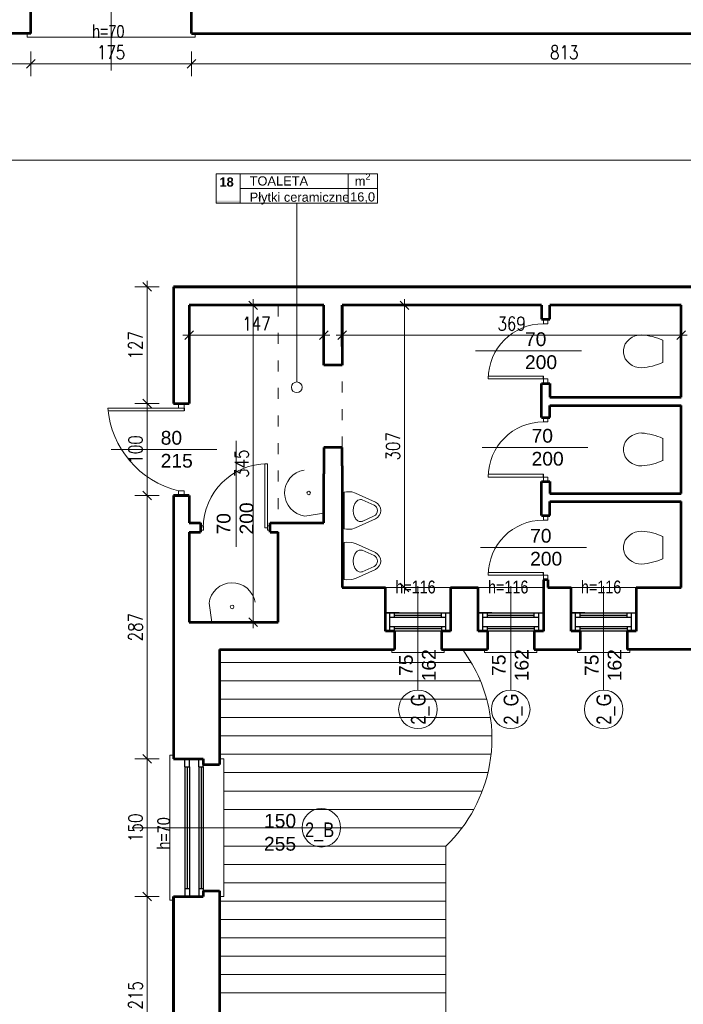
# Model space of a CAD drawing. Header units: millimetres. Extents: x 56977 to 67992, y 30187 to 42235.
# Tile 14 of 130: x 58682 to 59405, y 32852 to 33924. Entities that reach past the tile are written whole.
import ezdxf

# ---------------------------------------------------------------- set-up
doc = ezdxf.new("R2010")
doc.units = ezdxf.units.MM
doc.header["$MEASUREMENT"] = 0
doc.linetypes.add('ACAD_ISO03W100', pattern=[30, 12, -18])
doc.layers.get('0').update_dxf_attribs({"lineweight": 13})
doc.layers.get('DEFPOINTS').update_dxf_attribs({"lineweight": 13})
doc.layers.add('AI-OKNA', color=4, linetype='Continuous')
for name, color, linetype, lineweight in [('AI-OPISY', 3, 'Continuous', 13), ('AI_MURY', 40, 'Continuous', 53), ('AI_WIDOK', 8, 'Continuous', 13), ('Lines', 7, 'Continuous', 13), ('OPISY TABELKI', 30, 'Continuous', 13), ('widok', 4, 'Continuous', 13), ('wymiary', 8, 'Continuous', 13)]:
    doc.layers.add(name, color=color, linetype=linetype, lineweight=lineweight)
doc.styles.add('GENERATED_STYLE_2', font='txt.shx')
doc.styles.get("Standard").update_dxf_attribs({"font": 'txt.shx'})
doc.styles.add('Style-ROMANS', font='ROMANS.shx')
doc.styles.add('WYMIAROWY-08', font='ROMANS.shx', dxfattribs={"width": 0.8})
doc.dimstyles.new('DYBY', dxfattribs={"dimscale": 100, "dimtxt": 0.15, "dimasz": 0.05, "dimexe": 0.05, "dimexo": 0.1, "dimgap": 0.05, "dimtad": 1, "dimdec": 0, "dimdsep": 46, "dimlunit": 5, "dimtxsty": 'WYMIAROWY-08', "dimblk": 'M_STRZ', "dimcen": 0.1, "dimse1": 1, "dimse2": 1, "dimclrd": 7, "dimclre": 7, "dimclrt": 1, "dimadec": 0, "dimazin": 0, "dimtfac": 1, "dimtdec": 0, "dimtmove": 2, "dimatfit": 3, "dimldrblk": 'M_STRZ', "dimfxl": 0, "dimtolj": 1, "dimarcsym": 0})

# ---------------------------------------------------------------- blocks, each defined once
blk = doc.blocks.new('muszla04')
at = {"flags": 128}
for points in [[(17.9, 32.2), (17.9, 7.8)], [(40.7, 2), (44.4, 2.3), (48, 3.2), (51.3, 4.7), (54.3, 6.7), (56.8, 9.2), (58.7, 12), (60.1, 15.1), (60.8, 18.3), (60.8, 21.7), (60.1, 24.9), (58.7, 28), (56.8, 30.8), (54.3, 33.3), (51.3, 35.3), (48, 36.8), (44.4, 37.7), (40.7, 38)]]:
    blk.add_lwpolyline(points, dxfattribs=at)
for centre, start, end in [((45.8, -29.8), 94.3091, 114.2311), ((45.8, 69.8), 245.7689, 265.6909)]:
    blk.add_arc(centre, 67.9, start, end)
blk = doc.blocks.new('A$C70D53C2E')
at = {"layer": 'AI_WIDOK', "linetype": 'ByBlock', "lineweight": 13, "flags": 128}
blk.add_lwpolyline([(0, 0), (-3.074, 20.652, -0.86593633), (47, 21.5)], format="xyb", dxfattribs=at)
at = {"layer": 'AI_WIDOK', "flags": 128}
blk.add_lwpolyline([(20, 16.5, -1), (24, 16.5, -1), (20, 16.5)], format="xyb", dxfattribs=at)
at = {"layer": 'AI_WIDOK', "extrusion": (0, 0, -1)}
blk.add_circle((-22, 16.5), 2, dxfattribs=at)
blk = doc.blocks.new('M_STRZ')
for p, q in [((0, 2.66), (0, 0)), ((-1.33, 0), (1.33, 0)), ((-0.94, -0.94), (0.94, 0.94)), ((0, 0), (0, -2.66))]:
    blk.add_line(p, q)
blk = doc.blocks.new('*U701')
at = {"layer": 'DEFPOINTS', "color": 0}
for p in [(58868.5, 33613.1), (58936.4, 33613.1), (58866.5, 33268.1)]:
    blk.add_point(p, dxfattribs=at)
at = {"layer": 'wymiary', "color": 7, "lineweight": -2}
blk.add_line((58936.4, 33273.1), (58936.4, 33608.1), dxfattribs=at)
at = {"layer": 'wymiary', "color": 7, "lineweight": -2, "xscale": 5, "yscale": 5, "zscale": 5}
for p, rotation in [((58936.4, 33613.1), 90), ((58936.4, 33268.1), 270)]:
    blk.add_blockref('M_STRZ', p, dxfattribs=dict(at, rotation=rotation))
at = {"layer": 'wymiary', "color": 1, "insert": (58923.9, 33440.6), "char_height": 15, "attachment_point": 5, "rotation": 90, "style": 'WYMIAROWY-08'}
blk.add_mtext('345', dxfattribs=at)
blk = doc.blocks.new('*D2234')
at = {"layer": 'DEFPOINTS'}
for p in [(58868.5, 33613.1), (58936.4, 33613.1), (58948.9, 33424.2), (58866.5, 33268.1)]:
    blk.add_point(p, dxfattribs=at)
at = {"layer": 'wymiary', "color": 7}
blk.add_blockref('*U701', (0, 0), dxfattribs=at)
blk = doc.blocks.new('*U702')
at = {"layer": 'DEFPOINTS', "color": 0}
for p in [(58866.5, 33580.6), (58866.5, 33559.6), (59013.3, 33560.1)]:
    blk.add_point(p, dxfattribs=at)
at = {"layer": 'wymiary', "color": 7, "lineweight": -2}
blk.add_line((59008.3, 33580.6), (58871.5, 33580.6), dxfattribs=at)
at = {"layer": 'wymiary', "color": 7, "lineweight": -2, "xscale": 5, "yscale": 5, "zscale": 5, "rotation": 180}
blk.add_blockref('M_STRZ', (58866.5, 33580.6), dxfattribs=at)
at = {"layer": 'wymiary', "color": 7, "lineweight": -2, "xscale": 5, "yscale": 5, "zscale": 5}
blk.add_blockref('M_STRZ', (59013.3, 33580.6), dxfattribs=at)
at = {"layer": 'wymiary', "color": 1, "insert": (58939.9, 33593.1), "char_height": 15, "attachment_point": 5, "style": 'WYMIAROWY-08'}
blk.add_mtext('147', dxfattribs=at)
blk = doc.blocks.new('*D2235')
at = {"layer": 'DEFPOINTS'}
for p in [(58866.5, 33580.6), (58955.4, 33568.1), (58866.5, 33559.6), (59013.3, 33560.1)]:
    blk.add_point(p, dxfattribs=at)
at = {"layer": 'wymiary', "color": 7}
blk.add_blockref('*U702', (0, 0), dxfattribs=at)
blk = doc.blocks.new('*U703')
at = {"layer": 'DEFPOINTS', "color": 0}
for p in [(58820.7, 33506.1), (58848.5, 33506.1), (58847.5, 33406.1)]:
    blk.add_point(p, dxfattribs=at)
at = {"layer": 'wymiary', "color": 7, "lineweight": -2}
blk.add_line((58820.7, 33411.1), (58820.7, 33501.1), dxfattribs=at)
at = {"layer": 'wymiary', "color": 7, "lineweight": -2, "xscale": 5, "yscale": 5, "zscale": 5}
for p, rotation in [((58820.7, 33506.1), 90), ((58820.7, 33406.1), 270)]:
    blk.add_blockref('M_STRZ', p, dxfattribs=dict(at, rotation=rotation))
at = {"layer": 'wymiary', "color": 1, "insert": (58808.2, 33456.1), "char_height": 15, "attachment_point": 5, "rotation": 90, "style": 'WYMIAROWY-08'}
blk.add_mtext('100', dxfattribs=at)
blk = doc.blocks.new('*D2236')
at = {"layer": 'DEFPOINTS'}
for p in [(58820.7, 33506.1), (58848.5, 33506.1), (58833.2, 33440.6), (58847.5, 33406.1)]:
    blk.add_point(p, dxfattribs=at)
at = {"layer": 'wymiary', "color": 7}
blk.add_blockref('*U703', (0, 0), dxfattribs=at)
blk = doc.blocks.new('*U923')
at = {"layer": 'DEFPOINTS', "color": 0}
for p in [(58601.5, 33909.1), (61628.5, 33909.1), (61628.5, 33771.1)]:
    blk.add_point(p, dxfattribs=at)
at = {"layer": 'wymiary', "color": 7, "lineweight": -2}
blk.add_line((58606.5, 33771.1), (61623.5, 33771.1), dxfattribs=at)
at = {"layer": 'wymiary', "color": 7, "lineweight": -2, "xscale": 5, "yscale": 5, "zscale": 5, "rotation": 180}
blk.add_blockref('M_STRZ', (58601.5, 33771.1), dxfattribs=at)
at = {"layer": 'wymiary', "color": 7, "lineweight": -2, "xscale": 5, "yscale": 5, "zscale": 5}
blk.add_blockref('M_STRZ', (61628.5, 33771.1), dxfattribs=at)
at = {"layer": 'wymiary', "color": 1, "insert": (60115, 33783.6), "char_height": 15, "attachment_point": 5, "style": 'WYMIAROWY-08'}
blk.add_mtext('3027', dxfattribs=at)
blk = doc.blocks.new('*D2456')
at = {"layer": 'DEFPOINTS'}
for p in [(58601.5, 33909.1), (61628.5, 33909.1), (61628.5, 33771.1), (60093, 33758.6)]:
    blk.add_point(p, dxfattribs=at)
at = {"layer": 'wymiary', "color": 7}
blk.add_blockref('*U923', (0, 0), dxfattribs=at)
blk = doc.blocks.new('*U1319')
at = {"layer": 'DEFPOINTS', "color": 0}
for p in [(58869, 33909.1), (59681.3, 33909.1), (59681.3, 33876.1)]:
    blk.add_point(p, dxfattribs=at)
at = {"layer": 'wymiary', "color": 7, "lineweight": -2}
blk.add_line((58874, 33876.1), (59676.3, 33876.1), dxfattribs=at)
at = {"layer": 'wymiary', "color": 7, "lineweight": -2, "xscale": 5, "yscale": 5, "zscale": 5, "rotation": 180}
blk.add_blockref('M_STRZ', (58869, 33876.1), dxfattribs=at)
at = {"layer": 'wymiary', "color": 7, "lineweight": -2, "xscale": 5, "yscale": 5, "zscale": 5}
blk.add_blockref('M_STRZ', (59681.3, 33876.1), dxfattribs=at)
at = {"layer": 'wymiary', "color": 1, "insert": (59275.2, 33888.6), "char_height": 15, "attachment_point": 5, "style": 'WYMIAROWY-08'}
blk.add_mtext('813', dxfattribs=at)
blk = doc.blocks.new('*D2850')
at = {"layer": 'DEFPOINTS'}
for p in [(58869, 33909.1), (59681.3, 33909.1), (59681.3, 33876.1), (59258.9, 33863.6)]:
    blk.add_point(p, dxfattribs=at)
at = {"layer": 'wymiary', "color": 7}
blk.add_blockref('*U1319', (0, 0), dxfattribs=at)
blk = doc.blocks.new('*U1320')
at = {"layer": 'DEFPOINTS', "color": 0}
for p in [(58694, 33909.1), (58869, 33909.1), (58869, 33876.1)]:
    blk.add_point(p, dxfattribs=at)
at = {"layer": 'wymiary', "color": 7, "lineweight": -2}
blk.add_line((58699, 33876.1), (58864, 33876.1), dxfattribs=at)
at = {"layer": 'wymiary', "color": 7, "lineweight": -2, "xscale": 5, "yscale": 5, "zscale": 5, "rotation": 180}
blk.add_blockref('M_STRZ', (58694, 33876.1), dxfattribs=at)
at = {"layer": 'wymiary', "color": 7, "lineweight": -2, "xscale": 5, "yscale": 5, "zscale": 5}
blk.add_blockref('M_STRZ', (58869, 33876.1), dxfattribs=at)
at = {"layer": 'wymiary', "color": 1, "insert": (58781.5, 33888.6), "char_height": 15, "attachment_point": 5, "style": 'WYMIAROWY-08'}
blk.add_mtext('175', dxfattribs=at)
blk = doc.blocks.new('*D2851')
at = {"layer": 'DEFPOINTS'}
for p in [(58694, 33909.1), (58869, 33909.1), (58869, 33876.1), (58766.1, 33863.6)]:
    blk.add_point(p, dxfattribs=at)
at = {"layer": 'wymiary', "color": 7}
blk.add_blockref('*U1320', (0, 0), dxfattribs=at)
blk = doc.blocks.new('*U1321')
at = {"layer": 'DEFPOINTS', "color": 0}
for p in [(58601.5, 33909.1), (58694, 33909.1), (58694, 33876.1)]:
    blk.add_point(p, dxfattribs=at)
at = {"layer": 'wymiary', "color": 7, "lineweight": -2}
blk.add_line((58606.5, 33876.1), (58689, 33876.1), dxfattribs=at)
at = {"layer": 'wymiary', "color": 7, "lineweight": -2, "xscale": 5, "yscale": 5, "zscale": 5, "rotation": 180}
blk.add_blockref('M_STRZ', (58601.5, 33876.1), dxfattribs=at)
at = {"layer": 'wymiary', "color": 7, "lineweight": -2, "xscale": 5, "yscale": 5, "zscale": 5}
blk.add_blockref('M_STRZ', (58694, 33876.1), dxfattribs=at)
at = {"layer": 'wymiary', "color": 1, "insert": (58647.8, 33888.6), "char_height": 15, "attachment_point": 5, "style": 'WYMIAROWY-08'}
blk.add_mtext('93', dxfattribs=at)
blk = doc.blocks.new('*D2852')
at = {"layer": 'DEFPOINTS'}
for p in [(58601.5, 33909.1), (58694, 33909.1), (58694, 33876.1), (58637.2, 33863.6)]:
    blk.add_point(p, dxfattribs=at)
at = {"layer": 'wymiary', "color": 7}
blk.add_blockref('*U1321', (0, 0), dxfattribs=at)
blk = doc.blocks.new('*U1327')
at = {"layer": 'DEFPOINTS', "color": 0}
for p in [(58820.7, 33119.1), (58849.5, 33119.1), (58849.5, 32969.1)]:
    blk.add_point(p, dxfattribs=at)
at = {"layer": 'wymiary', "color": 7, "lineweight": -2}
blk.add_line((58820.7, 32974.1), (58820.7, 33114.1), dxfattribs=at)
at = {"layer": 'wymiary', "color": 7, "lineweight": -2, "xscale": 5, "yscale": 5, "zscale": 5}
for p, rotation in [((58820.7, 33119.1), 90), ((58820.7, 32969.1), 270)]:
    blk.add_blockref('M_STRZ', p, dxfattribs=dict(at, rotation=rotation))
at = {"layer": 'wymiary', "color": 1, "insert": (58808.2, 33044.1), "char_height": 15, "attachment_point": 5, "rotation": 90, "style": 'WYMIAROWY-08'}
blk.add_mtext('150', dxfattribs=at)
blk = doc.blocks.new('*D2858')
at = {"layer": 'DEFPOINTS'}
for p in [(58820.7, 33119.1), (58849.5, 33119.1), (58833.2, 33028.6), (58849.5, 32969.1)]:
    blk.add_point(p, dxfattribs=at)
at = {"layer": 'wymiary', "color": 7}
blk.add_blockref('*U1327', (0, 0), dxfattribs=at)
blk = doc.blocks.new('*U1328')
at = {"layer": 'DEFPOINTS', "color": 0}
for p in [(58820.7, 32969.1), (58849.5, 32969.1), (58849.5, 32754.1)]:
    blk.add_point(p, dxfattribs=at)
at = {"layer": 'wymiary', "color": 7, "lineweight": -2}
blk.add_line((58820.7, 32759.1), (58820.7, 32964.1), dxfattribs=at)
at = {"layer": 'wymiary', "color": 7, "lineweight": -2, "xscale": 5, "yscale": 5, "zscale": 5}
for p, rotation in [((58820.7, 32969.1), 90), ((58820.7, 32754.1), 270)]:
    blk.add_blockref('M_STRZ', p, dxfattribs=dict(at, rotation=rotation))
at = {"layer": 'wymiary', "color": 1, "insert": (58808.2, 32861.6), "char_height": 15, "attachment_point": 5, "rotation": 90, "style": 'WYMIAROWY-08'}
blk.add_mtext('215', dxfattribs=at)
blk = doc.blocks.new('*D2859')
at = {"layer": 'DEFPOINTS'}
for p in [(58820.7, 32969.1), (58849.5, 32969.1), (58833.2, 32845.2), (58849.5, 32754.1)]:
    blk.add_point(p, dxfattribs=at)
at = {"layer": 'wymiary', "color": 7}
blk.add_blockref('*U1328', (0, 0), dxfattribs=at)
blk = doc.blocks.new('*U1329')
at = {"layer": 'DEFPOINTS', "color": 0}
for p in [(58820.7, 33406.1), (58847.5, 33406.1), (58849.5, 33119.1)]:
    blk.add_point(p, dxfattribs=at)
at = {"layer": 'wymiary', "color": 7, "lineweight": -2}
blk.add_line((58820.7, 33124.1), (58820.7, 33401.1), dxfattribs=at)
at = {"layer": 'wymiary', "color": 7, "lineweight": -2, "xscale": 5, "yscale": 5, "zscale": 5}
for p, rotation in [((58820.7, 33406.1), 90), ((58820.7, 33119.1), 270)]:
    blk.add_blockref('M_STRZ', p, dxfattribs=dict(at, rotation=rotation))
at = {"layer": 'wymiary', "color": 1, "insert": (58808.2, 33262.6), "char_height": 15, "attachment_point": 5, "rotation": 90, "style": 'WYMIAROWY-08'}
blk.add_mtext('287', dxfattribs=at)
blk = doc.blocks.new('*D2860')
at = {"layer": 'DEFPOINTS'}
for p in [(58820.7, 33406.1), (58847.5, 33406.1), (58833.2, 33246.2), (58849.5, 33119.1)]:
    blk.add_point(p, dxfattribs=at)
at = {"layer": 'wymiary', "color": 7}
blk.add_blockref('*U1329', (0, 0), dxfattribs=at)
blk = doc.blocks.new('*U1330')
at = {"layer": 'DEFPOINTS', "color": 0}
for p in [(58820.7, 33633.1), (58849.5, 33633.1), (58849.5, 33506.1)]:
    blk.add_point(p, dxfattribs=at)
at = {"layer": 'wymiary', "color": 7, "lineweight": -2}
blk.add_line((58820.7, 33511.1), (58820.7, 33628.1), dxfattribs=at)
at = {"layer": 'wymiary', "color": 7, "lineweight": -2, "xscale": 5, "yscale": 5, "zscale": 5}
for p, rotation in [((58820.7, 33633.1), 90), ((58820.7, 33506.1), 270)]:
    blk.add_blockref('M_STRZ', p, dxfattribs=dict(at, rotation=rotation))
at = {"layer": 'wymiary', "color": 1, "insert": (58808.2, 33569.6), "char_height": 15, "attachment_point": 5, "rotation": 90, "style": 'WYMIAROWY-08'}
blk.add_mtext('127', dxfattribs=at)
blk = doc.blocks.new('*D2861')
at = {"layer": 'DEFPOINTS'}
for p in [(58820.7, 33633.1), (58849.5, 33633.1), (58833.2, 33554.1), (58849.5, 33506.1)]:
    blk.add_point(p, dxfattribs=at)
at = {"layer": 'wymiary', "color": 7}
blk.add_blockref('*U1330', (0, 0), dxfattribs=at)
blk = doc.blocks.new('*U1331')
at = {"layer": 'DEFPOINTS', "color": 0}
for p in [(59033.3, 33580.6), (59033.3, 33558.1), (59402.4, 33558.6)]:
    blk.add_point(p, dxfattribs=at)
at = {"layer": 'wymiary', "color": 7, "lineweight": -2}
blk.add_line((59397.4, 33580.6), (59038.3, 33580.6), dxfattribs=at)
at = {"layer": 'wymiary', "color": 7, "lineweight": -2, "xscale": 5, "yscale": 5, "zscale": 5, "rotation": 180}
blk.add_blockref('M_STRZ', (59033.3, 33580.6), dxfattribs=at)
at = {"layer": 'wymiary', "color": 7, "lineweight": -2, "xscale": 5, "yscale": 5, "zscale": 5}
blk.add_blockref('M_STRZ', (59402.4, 33580.6), dxfattribs=at)
at = {"layer": 'wymiary', "color": 1, "insert": (59217.9, 33593.1), "char_height": 15, "attachment_point": 5, "style": 'WYMIAROWY-08'}
blk.add_mtext('369', dxfattribs=at)
blk = doc.blocks.new('*D2862')
at = {"layer": 'DEFPOINTS'}
for p in [(59033.3, 33580.6), (59234.2, 33568.1), (59033.3, 33558.1), (59402.4, 33558.6)]:
    blk.add_point(p, dxfattribs=at)
at = {"layer": 'wymiary', "color": 7}
blk.add_blockref('*U1331', (0, 0), dxfattribs=at)
blk = doc.blocks.new('*U1332')
at = {"layer": 'DEFPOINTS', "color": 0}
for p in [(59033.3, 33613.1), (59101.2, 33613.1), (59033.3, 33305.9)]:
    blk.add_point(p, dxfattribs=at)
at = {"layer": 'wymiary', "color": 7, "lineweight": -2}
blk.add_line((59101.2, 33310.9), (59101.2, 33608.1), dxfattribs=at)
at = {"layer": 'wymiary', "color": 7, "lineweight": -2, "xscale": 5, "yscale": 5, "zscale": 5}
for p, rotation in [((59101.2, 33613.1), 90), ((59101.2, 33305.9), 270)]:
    blk.add_blockref('M_STRZ', p, dxfattribs=dict(at, rotation=rotation))
at = {"layer": 'wymiary', "color": 1, "insert": (59088.7, 33459.5), "char_height": 15, "attachment_point": 5, "rotation": 90, "style": 'WYMIAROWY-08'}
blk.add_mtext('307', dxfattribs=at)
blk = doc.blocks.new('*D2863')
at = {"layer": 'DEFPOINTS'}
for p in [(59033.3, 33613.1), (59101.2, 33613.1), (59113.7, 33443.1), (59033.3, 33305.9)]:
    blk.add_point(p, dxfattribs=at)
at = {"layer": 'wymiary', "color": 7}
blk.add_blockref('*U1332', (0, 0), dxfattribs=at)

msp = doc.modelspace()

# ---------------------------------------------------------------- hatches: boundary and pattern name
at = {"layer": 'OPISY TABELKI', "extrusion": (0, 0, -1)}
msp.add_hatch(color=256, dxfattribs=at).paths.add_polyline_path([(-58922.3, 33724.3), (-58922.3, 33727.2), (-58895.9, 33727.2), (-58895.9, 33724.3)], flags=16)

# ---------------------------------------------------------------- linework, layer by layer
at = {"layer": 'AI-OKNA', "linetype": 'ByBlock', "lineweight": 13}
for p, q in [((59252.4, 33536), (59192.4, 33536)), ((59252.4, 33533), (59192.4, 33533)), ((58855.1, 33506.1), (58855.1, 33501.1)), ((58861.1, 33506.1), (58861.1, 33501.1)), ((58861.1, 33501.1), (58778, 33501.1)), ((58861.1, 33498.1), (58778, 33498.1)), ((58952, 33440.6), (58949, 33440.6)), ((58949, 33440.6), (58949, 33370.6)), ((58952, 33370.6), (58952, 33440.6)), ((59252.4, 33429.1), (59192.4, 33429.1)), ((59252.4, 33426.1), (59192.4, 33426.1)), ((58861.1, 33411.1), (58855.1, 33411.1)), ((58855.1, 33411.1), (58855.1, 33406.1)), ((58861.1, 33406.1), (58861.1, 33411.1)), ((58882.1, 33373.1), (58879.1, 33373.1)), ((58879.1, 33368.1), (58882.1, 33368.1)), ((58882.1, 33368.1), (58882.1, 33373.1)), ((58949, 33370.6), (58952, 33370.6)), ((58955, 33373.1), (58952, 33373.1)), ((58952, 33373.1), (58952, 33368.1)), ((58952, 33368.1), (58955, 33368.1)), ((59252.4, 33322.2), (59192.4, 33322.2)), ((59252.4, 33319.2), (59192.4, 33319.2))]:
    msp.add_line(p, q, dxfattribs=at)
at = {"layer": 'AI-OKNA'}
for p, q in [((59252.4, 33533), (59252.4, 33536)), ((58861.1, 33501.1), (58861.1, 33498.1)), ((59252.4, 33426.1), (59252.4, 33429.1)), ((59252.4, 33319.2), (59252.4, 33322.2)), ((59095.3, 33278.1), (59080.3, 33278.1)), ((59080.3, 33278.1), (59151.3, 33278.1)), ((59085.3, 33258.1), (59085.3, 33278.1)), ((59090.3, 33273.1), (59090.3, 33278.1)), ((59141.3, 33273.1), (59141.3, 33278.1)), ((59146.3, 33258.1), (59146.3, 33278.1)), ((59196.4, 33278.1), (59181.4, 33278.1)), ((59181.4, 33278.1), (59252.4, 33278.1)), ((59186.4, 33258.1), (59186.4, 33278.1)), ((59191.4, 33273.1), (59191.4, 33278.1)), ((59242.4, 33273.1), (59242.4, 33278.1)), ((59247.4, 33258.1), (59247.4, 33278.1)), ((59297.6, 33278.1), (59282.6, 33278.1)), ((59282.6, 33278.1), (59353.6, 33278.1)), ((59287.6, 33258.1), (59287.6, 33278.1)), ((59292.6, 33273.1), (59292.6, 33278.1)), ((59343.6, 33273.1), (59343.6, 33278.1)), ((59348.6, 33258.1), (59348.6, 33278.1)), ((59146.3, 33273.1), (59085.3, 33273.1)), ((59090.3, 33275.6), (59141.3, 33275.6)), ((59247.4, 33273.1), (59186.4, 33273.1)), ((59191.4, 33275.6), (59242.4, 33275.6)), ((59348.6, 33273.1), (59287.6, 33273.1)), ((59292.6, 33275.6), (59343.6, 33275.6)), ((59085.3, 33263.1), (59146.3, 33263.1)), ((59090.3, 33258.1), (59090.3, 33263.1)), ((59141.3, 33260.6), (59090.3, 33260.6)), ((59141.3, 33258.1), (59090.3, 33258.1)), ((59141.3, 33263.1), (59141.3, 33258.1)), ((59186.4, 33263.1), (59247.4, 33263.1)), ((59191.4, 33258.1), (59191.4, 33263.1)), ((59242.4, 33260.6), (59191.4, 33260.6)), ((59242.4, 33258.1), (59191.4, 33258.1)), ((59242.4, 33263.1), (59242.4, 33258.1)), ((59287.6, 33263.1), (59348.6, 33263.1)), ((59292.6, 33258.1), (59292.6, 33263.1)), ((59343.6, 33260.6), (59292.6, 33260.6)), ((59343.6, 33258.1), (59292.6, 33258.1)), ((59343.6, 33263.1), (59343.6, 33258.1)), ((59347, 33238.1), (59343.6, 33238.1)), ((58862, 33110.3), (58862, 33119.1)), ((58867, 33110.3), (58867, 33119.1)), ((58877, 33110.3), (58877, 33119.1)), ((58862, 33110.3), (58862, 32977.8)), ((58862, 33110.3), (58867, 33110.3)), ((58864.5, 33110.3), (58864.5, 32977.8)), ((58867, 33110.3), (58867, 32977.8)), ((58877, 33110.3), (58877, 32977.8)), ((58877, 33110.3), (58882, 33110.3)), ((58879.5, 33110.3), (58879.5, 32977.8)), ((58882, 33110.3), (58882, 33112.8)), ((58882, 33110.3), (58882, 32977.8)), ((58862, 32977.8), (58862, 32969.1)), ((58862, 32977.8), (58867, 32977.8)), ((58867, 32977.8), (58867, 32969.1)), ((58877, 32977.8), (58877, 32969.1)), ((58877, 32977.8), (58882, 32977.8)), ((58882, 32977.8), (58882, 32975.3))]:
    msp.add_line(p, q, dxfattribs=at)
at = {"layer": 'AI-OKNA', "linetype": 'ByBlock', "lineweight": 13}
for centre, radius, start, end in [((59252.4, 33533), 60, 90, 180), ((58878.9, 33509.5), 101.3, 184.7639, 256.3751), ((59252.4, 33426.1), 60, 90, 180), ((58952, 33370.6), 70, 90, 180), ((59252.4, 33319.2), 60, 90, 180)]:
    msp.add_arc(centre, radius, start, end, dxfattribs=at)
for points in [[(59257.4, 33593), (59252.4, 33593), (59252.4, 33598), (59257.4, 33598)], [(59257.4, 33528), (59252.4, 33528), (59252.4, 33533), (59257.4, 33533)], [(59257.4, 33486.1), (59252.4, 33486.1), (59252.4, 33491.1), (59257.4, 33491.1)], [(59257.4, 33421.1), (59252.4, 33421.1), (59252.4, 33426.1), (59257.4, 33426.1)], [(59257.4, 33379.2), (59252.4, 33379.2), (59252.4, 33384.2), (59257.4, 33384.2)], [(59257.4, 33314.2), (59252.4, 33314.2), (59252.4, 33319.2), (59257.4, 33319.2)]]:
    msp.add_3dface(points, dxfattribs=at)
at = {"layer": 'AI-OPISY'}
for p, q in [((58781.5, 34054.1), (58781.5, 33869)), ((59293.8, 33563.5), (59178.5, 33563.5)), ((58917.8, 33465.5), (58917.8, 33350.2)), ((58896.9, 33456.1), (58781.7, 33456.1)), ((59301, 33458.3), (59185.8, 33458.3)), ((59299.4, 33349.4), (59184.1, 33349.4)), ((59115.8, 33194), (59115.8, 33307.1)), ((59216.9, 33194), (59216.9, 33307.1)), ((59318.1, 33194), (59318.1, 33307.1)), ((58989.6, 33044.1), (58804.5, 33044.1))]:
    msp.add_line(p, q, dxfattribs=at)
for centre in [(59115.8, 33173), (59216.9, 33173), (59318.1, 33173), (59010.6, 33044.1)]:
    msp.add_circle(centre, 21, dxfattribs=at)
at = {"layer": 'AI_MURY'}
for p, q in [((58694, 33909.1), (58694, 33949.1)), ((58869, 33909.1), (58869, 33949.1)), ((58694, 33909.1), (58601.5, 33909.1)), ((58869, 33909.1), (58971, 33909.1)), ((58971, 33909.1), (59683.5, 33909.1)), ((58849.5, 33633.1), (58849.5, 33506.1)), ((58849.5, 33633.1), (59499.3, 33633.1)), ((59500.3, 33633.1), (58849.5, 33633.1)), ((59013.3, 33613.1), (58866.5, 33613.1)), ((58866.5, 33613.1), (58866.5, 33506.1)), ((59013.3, 33548.1), (59013.3, 33613.1)), ((59250.4, 33613.1), (59033.3, 33613.1)), ((59033.3, 33568.1), (59033.3, 33613.1)), ((59033.3, 33613.1), (59033.3, 33568.1)), ((59250.4, 33613.1), (59250.4, 33598)), ((59259.4, 33598), (59259.4, 33613.1)), ((59402.4, 33613.1), (59259.4, 33613.1)), ((59402.4, 33512.9), (59402.4, 33613.1)), ((59250.4, 33598), (59259.4, 33598)), ((59033.3, 33568.1), (59033.3, 33548.1)), ((59033.3, 33568.1), (59033.3, 33548.1)), ((59033.3, 33548.1), (59013.3, 33548.1)), ((59250.4, 33491.1), (59250.4, 33528)), ((59250.4, 33528), (59259.4, 33528)), ((59259.4, 33528), (59259.4, 33512.9)), ((58849.5, 33506.1), (58866.5, 33506.1)), ((59259.4, 33512.9), (59402.4, 33512.9)), ((59259.4, 33491.1), (59259.4, 33503.9)), ((59259.4, 33503.9), (59402.4, 33503.9)), ((59402.4, 33408.2), (59402.4, 33503.9)), ((59250.4, 33491.1), (59259.4, 33491.1)), ((59033.3, 33458.1), (59013.3, 33458.1)), ((59013.3, 33458.1), (59013.3, 33429.6)), ((59033.3, 33438.1), (59033.3, 33458.1)), ((59013.3, 33403.1), (59013.3, 33429.6)), ((59033.3, 33438.1), (59033.3, 33305.9)), ((59250.4, 33384.2), (59250.4, 33421.1)), ((59250.4, 33421.1), (59259.4, 33421.1)), ((59259.4, 33421.1), (59259.4, 33408.2)), ((59259.4, 33408.2), (59402.4, 33408.2)), ((58849.5, 33406.1), (58849.5, 33119.1)), ((58849.5, 33406.1), (58866.5, 33406.1)), ((58866.5, 33406.1), (58849.5, 33406.1)), ((58866.5, 33406.1), (58866.5, 33376.1)), ((58866.5, 33406.1), (58866.5, 33376.1)), ((59013.3, 33376.1), (59013.3, 33403.1)), ((59259.4, 33384.2), (59259.4, 33399.3)), ((59259.4, 33399.3), (59402.4, 33399.3)), ((59402.4, 33305.8), (59402.4, 33399.3)), ((58866.5, 33376.1), (58879.1, 33376.1)), ((58879.1, 33376.1), (58879.1, 33366.1)), ((58955, 33376.1), (59013.3, 33376.1)), ((58955, 33366.1), (58955, 33376.1)), ((59250.4, 33384.2), (59259.4, 33384.2)), ((58866.5, 33366.1), (58866.5, 33268.1)), ((58866.5, 33366.1), (58879.1, 33366.1)), ((58955, 33371.1), (58955, 33373.1)), ((58955, 33366.1), (58963.5, 33366.1)), ((58963.5, 33268.1), (58963.5, 33366.1)), ((59252.4, 33314.2), (59252.4, 33305.8)), ((59257.4, 33314.2), (59252.4, 33314.2)), ((59257.4, 33314.2), (59257.4, 33305.8)), ((59033.3, 33305.9), (59080.3, 33305.8)), ((59080.3, 33258.1), (59080.3, 33305.8)), ((59151.3, 33305.8), (59181.4, 33305.9)), ((59151.3, 33305.8), (59151.3, 33258.1)), ((59181.4, 33258.1), (59181.4, 33305.9)), ((59252.4, 33305.8), (59252.4, 33258.1)), ((59252.4, 33305.8), (59252.4, 33305.8)), ((59257.4, 33305.8), (59282.6, 33305.8)), ((59282.6, 33258.1), (59282.6, 33305.8)), ((59353.6, 33305.8), (59353.6, 33258.1)), ((59353.6, 33305.8), (59402.4, 33305.8)), ((58866.5, 33268.1), (58963.5, 33268.1)), ((59090.3, 33258.1), (59080.3, 33258.1)), ((59090.3, 33258.1), (59090.3, 33238.1)), ((59151.3, 33258.1), (59141.3, 33258.1)), ((59141.3, 33258.1), (59141.3, 33238.1)), ((59191.4, 33258.1), (59181.4, 33258.1)), ((59191.4, 33258.1), (59191.4, 33238.1)), ((59252.4, 33258.1), (59242.4, 33258.1)), ((59242.4, 33258.1), (59242.4, 33238.1)), ((59292.6, 33258.1), (59282.6, 33258.1)), ((59292.6, 33258.1), (59292.6, 33238.1)), ((59353.6, 33258.1), (59343.6, 33258.1)), ((59343.6, 33258.1), (59343.6, 33238.1)), ((58899.5, 33238.1), (58899.5, 33112.8)), ((58899.5, 33238.1), (59090.3, 33238.1)), ((59141.3, 33238.1), (59191.4, 33238.1)), ((59242.4, 33238.1), (59292.6, 33238.1)), ((59443.6, 33238.1), (59343.6, 33238.1)), ((59443.6, 33238.1), (59343.6, 33238.1)), ((58849.5, 33119.1), (58882, 33119.1)), ((58882, 33119.1), (58882, 33112.8)), ((58882, 33112.8), (58899.5, 33112.8)), ((58849.5, 32969.1), (58849.5, 32754.1)), ((58849.5, 32754.1), (58849.5, 32969.1)), ((58849.5, 32969.1), (58882, 32969.1)), ((58882, 32975.3), (58882, 32969.1)), ((58882, 32975.3), (58899.5, 32975.3)), ((58899.5, 32975.3), (58899.5, 32747.8))]:
    msp.add_line(p, q, dxfattribs=at)
at = {"layer": 'AI_WIDOK', "color": 251, "linetype": 'ACAD_ISO03W100'}
for p, q in [((58963.5, 33613.1), (58963.5, 33376.1)), ((59033.3, 33458.1), (59033.3, 33548.1))]:
    msp.add_line(p, q, dxfattribs=at)
at = {"layer": 'AI_WIDOK'}
for p, q in [((59151.3, 33305.8), (59080.3, 33305.8)), ((59252.4, 33305.8), (59181.4, 33305.9)), ((59353.6, 33305.8), (59282.6, 33305.8)), ((59087.3, 33235.1), (59087.3, 33238.1)), ((59090.3, 33235.1), (59087.3, 33235.1)), ((59144.3, 33235.1), (59090.3, 33235.1)), ((59144.3, 33238.1), (59144.3, 33235.1)), ((59188.4, 33235), (59188.4, 33238)), ((59191.4, 33235), (59188.4, 33235)), ((59245.4, 33235), (59191.4, 33235)), ((59245.4, 33238), (59245.4, 33235)), ((59289.6, 33235), (59289.6, 33238)), ((59292.6, 33235), (59289.6, 33235)), ((59346.6, 33235), (59292.6, 33235)), ((59346.6, 33238), (59346.6, 33235)), ((59173.9, 33224.1), (58899.5, 33224.1)), ((59183.9, 33204.1), (58899.5, 33204.1)), ((59190.7, 33184.1), (58899.5, 33184.1)), ((59194.8, 33164.1), (58899.5, 33164.1)), ((59196.4, 33144.1), (58899.5, 33144.1)), ((59195.5, 33124.1), (58899.5, 33124.1)), ((59192, 33104.1), (58904.5, 33104.1)), ((59185.9, 33084.1), (58904.5, 33084.1)), ((59176.8, 33064.1), (58904.5, 33064.1)), ((59164, 33044.1), (58904.5, 33044.1)), ((59146.3, 33024.1), (58904.5, 33024.1)), ((59146.3, 33004.1), (58904.5, 33004.1)), ((59146.3, 32984.1), (58904.5, 32984.1)), ((59146.3, 32964.1), (58899.5, 32964.1)), ((59146.3, 32944.1), (58899.5, 32944.1)), ((59146.3, 32924.1), (58899.5, 32924.1)), ((59146.3, 32904.1), (58899.5, 32904.1)), ((59146.3, 32884.1), (58899.5, 32884.1)), ((59146.3, 32864.1), (58899.5, 32864.1))]:
    msp.add_line(p, q, dxfattribs=at)
at = {"layer": 'AI_WIDOK', "color": 251, "linetype": 'Continuous'}
for p, q in [((58845.5, 33123.1), (58845.5, 32965.1)), ((58899.5, 33119.1), (58904.5, 33119.1)), ((58904.5, 33119.1), (58904.5, 32969.1)), ((58904.5, 32969.1), (58899.5, 32969.1))]:
    msp.add_line(p, q, dxfattribs=at)
at = {"layer": 'AI_WIDOK', "linetype": 'ByBlock', "lineweight": 13, "flags": 128}
for points in [[(59035.3, 33409.6), (59038, 33410), (59043.9, 33409.8), (59047.7, 33408.5), (59069.4, 33398.7, -0.294813), (59075.3, 33389.6, -0.294813), (59069.4, 33380.5), (59047.7, 33370.6), (59043.9, 33369.3), (59038, 33369.2), (59035.3, 33369.6), (59035.3, 33389.6), (59035.3, 33409.6)], [(59055, 33401.3, 0.08043), (59053.3, 33401.6, 0.139889), (59050.5, 33400.7, 0.107118), (59047.7, 33398.1, 0.079812), (59046, 33394.3, 0.067459), (59045.3, 33389.6, 0.067459), (59046, 33384.8, 0.079812), (59047.7, 33381.1, 0.107118), (59050.5, 33378.4, 0.139889), (59053.3, 33377.6, 0.103382), (59055.5, 33378)], [(59055, 33401.3), (59068, 33395.5, -0.294813), (59071.8, 33389.6, -0.294813), (59068, 33383.7), (59055, 33377.8)], [(59035.3, 33354.6), (59038, 33355), (59043.9, 33354.8), (59047.7, 33353.5), (59069.4, 33343.7, -0.294813), (59075.3, 33334.6, -0.294813), (59069.4, 33325.5), (59047.7, 33315.6), (59043.9, 33314.3), (59038, 33314.2), (59035.3, 33314.6), (59035.3, 33334.6), (59035.3, 33354.6)], [(59055, 33346.3, 0.08043), (59053.3, 33346.6, 0.139889), (59050.5, 33345.7, 0.107118), (59047.7, 33343.1, 0.079812), (59046, 33339.3, 0.067459), (59045.3, 33334.6, 0.067459), (59046, 33329.8, 0.079812), (59047.7, 33326.1, 0.107118), (59050.5, 33323.4, 0.139889), (59053.3, 33322.6, 0.103382), (59055.5, 33323)], [(59055, 33346.3), (59068, 33340.5, -0.294813), (59071.8, 33334.6, -0.294813), (59068, 33328.7), (59055, 33322.8)], [(58891.4, 33268.1), (58888.3, 33288.7, -0.865936), (58938.4, 33289.6)]]:
    msp.add_lwpolyline(points, format="xyb", dxfattribs=at)
msp.add_lwpolyline([(59047.7, 33381.1), (59047.7, 33381.1)], dxfattribs=at)
at = {"layer": 'AI_WIDOK', "color": 7, "linetype": 'ByBlock', "lineweight": 13, "flags": 128}
msp.add_lwpolyline([(59047.7, 33326.1), (59047.7, 33326.1)], dxfattribs=at)
at = {"layer": 'AI_WIDOK', "flags": 128}
msp.add_lwpolyline([(58911.4, 33284.6, -1), (58915.4, 33284.6, -1), (58911.4, 33284.6)], format="xyb", dxfattribs=at)
at = {"layer": 'AI_WIDOK', "extrusion": (0, 0, -1)}
msp.add_circle((-58913.4, 33284.6), 2, dxfattribs=at)
at = {"layer": 'Lines', "color": 251, "linetype": 'Continuous'}
for p, q in [((58690, 33909.1), (58690, 33905.1)), ((58690, 33905.1), (58873, 33905.1)), ((58873, 33909.1), (58873, 33905.1)), ((58849.5, 33123.1), (58845.5, 33123.1)), ((58849.5, 32965.1), (58845.5, 32965.1))]:
    msp.add_line(p, q, dxfattribs=at)
at = {"layer": 'OPISY TABELKI'}
for p, q in [((58895.9, 33756.5), (59071.6, 33756.5)), ((58895.9, 33756.5), (58895.9, 33724.3)), ((58922.3, 33756.5), (58922.3, 33724.3)), ((59039.9, 33756.5), (59039.9, 33724.3)), ((59071.6, 33756.5), (59071.6, 33724.3)), ((58922.3, 33740.4), (59071.6, 33740.4)), ((58895.9, 33724.3), (59071.6, 33724.3)), ((58983.8, 33724.3), (58983.8, 33529.6))]:
    msp.add_line(p, q, dxfattribs=at)
msp.add_circle((58983.8, 33523.8), 5.83, dxfattribs=at)
at = {"layer": 'widok', "color": 251, "linetype": 'Continuous'}
msp.add_line((59146.3, 32056.1), (59146.3, 33024.2), dxfattribs=at)
for start, end in [(10.1882, 36.437), (349.8118, 10.1882), (313.7815, 349.8118)]:
    msp.add_arc((59033.9, 33141.5), 162.5, start, end, dxfattribs=at)

# ---------------------------------------------------------------- block references
at = {"layer": 'AI_MURY', "rotation": 90}
msp.add_blockref('A$C70D53C2E', (59013.3, 33386.7), dxfattribs=at)
at = {"layer": 'AI_WIDOK', "color": 7, "linetype": 'ByBlock', "lineweight": 13, "yscale": -1, "rotation": 180}
for p in [(59400.4, 33543), (59400.4, 33436.1), (59400.4, 33329.2)]:
    msp.add_blockref('muszla04', p, dxfattribs=at)

# ---------------------------------------------------------------- texts
at = {"layer": 'AI-OPISY', "char_height": 14, "attachment_point": 7, "line_spacing_factor": 0.722892, "style": 'WYMIAROWY-08'}
for s, insert in [('\\fArial|b0|i0|c238|p39;h=70', (58760.9, 33904.2)), ('\\fArial|b0|i0|c238|p39;h=116', (59091.1, 33299.1)), ('\\fArial|b0|i0|c238|p39;h=116', (59192.2, 33299.1)), ('\\fArial|b0|i0|c238|p39;h=116', (59293.3, 33299.1))]:
    msp.add_mtext(s, dxfattribs=dict(at, insert=insert))
at = {"layer": 'AI-OPISY', "char_height": 15, "width": 45.29}
for s, insert, attachment_point in [('\\fArial|b0|i0|c238|p39;70\\P200', (59232.4, 33583.7), 1), ('\\fArial|b0|i0|c238|p39;80\\P215', (58835.6, 33476.3), 1), ('\\fArial|b0|i0|c238|p39;70\\P200', (59239.6, 33478.5), 1), ('\\fArial|b0|i0|c238|p39;70\\P200', (59238, 33369.6), 1), ('\\fArial|b0|i0|c238|p39;150\\P255', (58965.6, 33018.9), 8)]:
    msp.add_mtext(s, dxfattribs=dict(at, insert=insert, attachment_point=attachment_point))
at = {"layer": 'AI-OPISY', "char_height": 15, "width": 45.29, "rotation": 90}
for s, insert, attachment_point in [('\\fArial|b0|i0|c238|p39;70\\P200', (58896.6, 33363.5), 1), ('\\fArial|b0|i0|c238|p39;75\\P162', (59095.2, 33221.1), 2), ('\\fArial|b0|i0|c238|p39;75\\P162', (59196.3, 33221.1), 2), ('\\fArial|b0|i0|c238|p39;75\\P162', (59297.5, 33221.1), 2)]:
    msp.add_mtext(s, dxfattribs=dict(at, insert=insert, attachment_point=attachment_point))
at = {"layer": 'AI-OPISY', "char_height": 16, "width": 20.64, "attachment_point": 1, "rotation": 90, "style": 'WYMIAROWY-08'}
for insert in [(59108.1, 33156.4), (59209.2, 33156.4), (59310.3, 33156.4)]:
    msp.add_mtext('\\fArial|b0|i0|c238|p39;2_G', dxfattribs=dict(at, insert=insert))
at = {"layer": 'AI-OPISY', "insert": (58846, 33020.3), "char_height": 14, "attachment_point": 7, "rotation": 90, "line_spacing_factor": 0.722892, "style": 'WYMIAROWY-08'}
msp.add_mtext('\\fArial|b0|i0|c238|p39;h=70', dxfattribs=at)
at = {"layer": 'AI-OPISY', "insert": (58992.8, 33029.2), "char_height": 16, "width": 20.64, "attachment_point": 7, "style": 'WYMIAROWY-08'}
msp.add_mtext('\\fArial|b0|i0|c238|p39;2_B', dxfattribs=at)
at = {"layer": 'OPISY TABELKI', "color": 7, "char_height": 10, "width": 168.659, "attachment_point": 1, "style": 'GENERATED_STYLE_2'}
for s, insert in [('\\fArial|b1|i0|c238|p39;18', (58899.6, 33752.4)), ('\\fArial|b0|i0|c238|p39;TOALETA       ', (58932.5, 33753.6)), ('\\A1;\\fArial|b0|i0|c238|p39;m\\H7.000000;\\S2^  ;', (59047, 33756.8)), ('\\fArial|b0|i0|c238|p39;Płytki ceramiczne       ', (58932.5, 33735.9)), ('\\fArial|b0|i0|c238|p39;16,0      ', (59041.9, 33736.2))]:
    msp.add_mtext(s, dxfattribs=dict(at, insert=insert))

# ---------------------------------------------------------------- dimensions: what is measured, and where the dimension line sits
at = {"layer": 'wymiary', "color": 7}
for base, p1, p2, picture, middle in [((61628.5, 33771.1), (58601.5, 33909.1), (61628.5, 33909.1), '*D2456', (60093, 33758.6)), ((58694.0478, 33876.0964), (58601.5353, 33909.0683), (58694.0478, 33909.0683), '*D2852', (58637.1701, 33863.5964)), ((58869, 33876.1), (58694, 33909.1), (58869, 33909.1), '*D2851', (58766.1, 33863.6))]:
    dim = msp.add_linear_dim(base=base, p1=p1, p2=p2, dimstyle='DYBY', override={"dimtad": 0, "dimtxsty": 'Style-ROMANS', "dimcen": 0.001, "dimclrd": 0, "dimclre": 0}, dxfattribs=at)
    dim.commit()
    dim.dimension.update_dxf_attribs({"geometry": picture, "text_midpoint": middle, "dimtype": 128})
for base, p1, p2, angle, picture, middle in [((59681.3, 33876.1), (58869, 33909.1), (59681.3, 33909.1), 0, '*D2850', (59258.9, 33863.6)), ((58820.7, 33633.1), (58849.5, 33506.1), (58849.5, 33633.1), 90, '*D2861', (58833.2, 33554.1)), ((58936.4, 33613.1), (58866.5, 33268.1), (58868.5, 33613.1), 90, '*D2234', (58948.9, 33424.2)), ((59101.2, 33613.1), (59033.3, 33305.9), (59033.3, 33613.1), 90, '*D2863', (59113.7, 33443.1)), ((58866.5, 33580.6), (59013.3, 33560.1), (58866.5, 33559.6), 180, '*D2235', (58955.4, 33568.1)), ((59033.3, 33580.6), (59402.4, 33558.6), (59033.3, 33558.1), 180, '*D2862', (59234.2, 33568.1)), ((58820.7, 33506.1), (58847.5, 33406.1), (58848.5, 33506.1), 90, '*D2236', (58833.2, 33440.6)), ((58820.7, 33406.1), (58849.5, 33119.1), (58847.5, 33406.1), 90, '*D2860', (58833.2, 33246.2)), ((58820.7, 33119.1), (58849.5, 32969.1), (58849.5, 33119.1), 90, '*D2858', (58833.2, 33028.6)), ((58820.7, 32969.1), (58849.5, 32754.1), (58849.5, 32969.1), 90, '*D2859', (58833.2, 32845.2))]:
    dim = msp.add_linear_dim(base=base, p1=p1, p2=p2, angle=angle, dimstyle='DYBY', override={"dimtad": 0, "dimtxsty": 'Style-ROMANS', "dimcen": 0.001, "dimclrd": 0, "dimclre": 0}, dxfattribs=at)
    dim.commit()
    dim.dimension.update_dxf_attribs({"geometry": picture, "text_midpoint": middle, "dimtype": 128})

doc.saveas('drawing.dxf')
